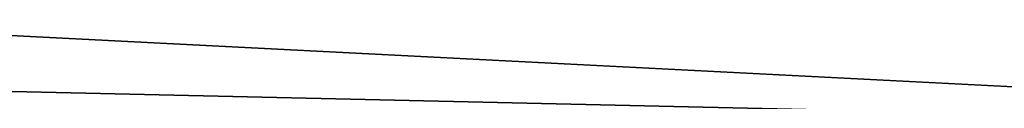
# Model space of a CAD drawing. Extents: x -775 to 775, y -775 to 775.
# Tile 163 of 256: x -5.995 to -2.998, y -745.891 to -745.662. Entities that reach past the tile are written whole.
import ezdxf

# ---------------------------------------------------------------- set-up
doc = ezdxf.new("R2010")
doc.units = 0
doc.layers.get('0').update_dxf_attribs({"color": 13, "linetype": 'CONTINUOUS'})

# ---------------------------------------------------------------- blocks, each defined once
blk = doc.blocks.new('OBJ_000001')
for p, q in [((-76.1798, -742.1052), (0, -745.9971)), ((-76.1798, -742.1052, 38.9998), (0, -745.9971, 38.9998)), ((0, -745.9971, 3), (-76.1798, -742.1052, 3))]:
    blk.add_line(p, q)
blk = doc.blocks.new('OBJ_000002')
for p, q in [((-34.1758, -745.2198, 7), (0, -745.9971, 7)), ((0, -745.9971, 30.1627), (-34.1758, -745.2198, 30.1627))]:
    blk.add_line(p, q)
blk = doc.blocks.new('SKPE74C')
for name in ['OBJ_000002', 'OBJ_000001']:
    blk.add_blockref(name, (0, 0))

msp = doc.modelspace()

# ---------------------------------------------------------------- block references
msp.add_blockref('SKPE74C', (0, 0))

doc.saveas('drawing.dxf')
